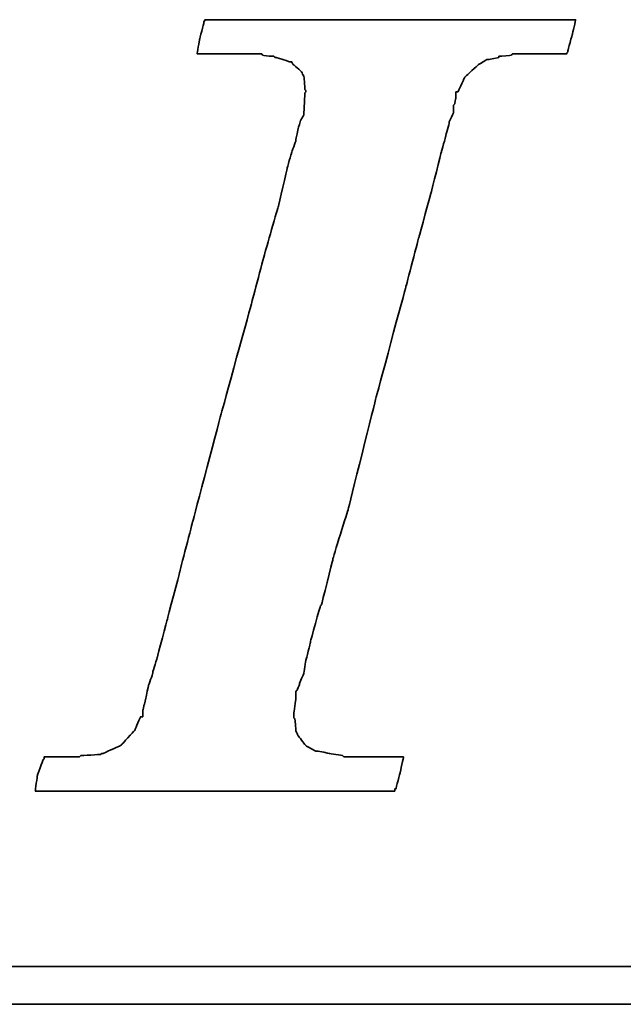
# Model space of a CAD drawing. Header units: millimetres. Extents: x 304 to 544, y 331 to 411.
# Tile 34 of 56: x 473.74 to 474.92, y 354.31 to 356.22. Entities that reach past the tile are written whole.
import ezdxf

# ---------------------------------------------------------------- set-up
doc = ezdxf.new("R2010")
doc.units = ezdxf.units.MM
doc.header["$LTSCALE"] = 0.1
doc.layers.add('DIM', color=4, linetype='CONTINUOUS')
doc.layers.add('layer 1', color=7, linetype='CONTINUOUS')

# ---------------------------------------------------------------- blocks, each defined once
blk = doc.blocks.new('TBI MOTION logo(完整正式版)')
at = {"layer": 'layer 1', "color": 22, "lineweight": 35}
for points, knots in [([(-40.59125, -7.94375), (-40.59125, -7.94375), (-40.97375, -7.94375), (-40.97375, -7.94375), (-40.97375, -7.94375), (-40.97375, -7.94375), (-41.38125, -7.94375), (-41.38125, -7.94375), (-41.38125, -7.94375), (-41.38125, -7.94375), (-41.54875, -7.94375), (-41.54875, -7.94375), (-41.54875, -7.94375), (-41.54875, -7.94375), (-41.59875, -7.94375), (-41.59875, -7.94375), (-41.59875, -7.94375), (-41.59875, -7.94375), (-41.88375, -7.94375), (-41.88375, -7.94375), (-41.88375, -7.94375), (-41.88375, -7.94375), (-41.90875, -7.91875), (-41.90875, -7.91875), (-41.90875, -7.91875), (-41.90875, -7.91875), (-42.19875, -7.87125), (-42.19875, -7.87125), (-42.19875, -7.87125), (-42.19875, -7.87125), (-42.43875, -7.82375), (-42.43875, -7.82375), (-42.43875, -7.82375), (-42.43875, -7.82375), (-42.45875, -7.82375), (-42.45875, -7.82375), (-42.45875, -7.82375), (-42.45875, -7.82375), (-42.48625, -7.82375), (-42.48625, -7.82375), (-42.48625, -7.82375), (-42.48625, -7.82375), (-42.67625, -7.72375), (-42.67625, -7.72375), (-42.67625, -7.72375), (-42.67625, -7.72375), (-42.70125, -7.70375), (-42.70125, -7.70375), (-42.70125, -7.70375), (-42.70125, -7.70375), (-42.72375, -7.67875), (-42.72375, -7.67875), (-42.72375, -7.67875), (-42.72375, -7.67875), (-42.86875, -7.48875), (-42.86875, -7.48875), (-42.86875, -7.48875), (-42.86875, -7.48875), (-42.89375, -7.43875), (-42.89375, -7.43875), (-42.89375, -7.43875), (-42.89375, -7.43875), (-42.91875, -7.38875), (-42.91875, -7.38875), (-42.91875, -7.38875), (-42.91875, -7.38875), (-42.93875, -7.12875), (-42.93875, -7.12875), (-42.93875, -7.12875), (-42.93875, -7.12875), (-42.96375, -7.10375), (-42.96375, -7.10375), (-42.96375, -7.10375), (-42.96375, -7.10375), (-42.96375, -7.05375), (-42.96375, -7.05375), (-42.96375, -7.05375), (-42.96375, -7.05375), (-42.96375, -7.00875), (-42.96375, -7.00875), (-42.96375, -7.00875), (-42.96375, -7.00875), (-42.91875, -6.69625), (-42.91875, -6.69625), (-42.91875, -6.69625), (-42.91875, -6.69625), (-42.91875, -6.62375), (-42.91875, -6.62375), (-42.91875, -6.62375), (-42.91875, -6.62375), (-42.91875, -6.59625), (-42.91875, -6.59625), (-42.91875, -6.59625), (-42.91875, -6.59625), (-42.91875, -6.57375), (-42.91875, -6.57375), (-42.91875, -6.57375), (-42.91875, -6.57375), (-42.91875, -6.52875), (-42.91875, -6.52875), (-42.91875, -6.52875), (-42.91875, -6.52875), (-42.89375, -6.50375), (-42.89375, -6.50375), (-42.89375, -6.50375), (-42.89375, -6.50375), (-42.84375, -6.38375), (-42.84375, -6.38375), (-42.84375, -6.38375), (-42.84375, -6.38375), (-42.84375, -6.35875), (-42.84375, -6.35875), (-42.84375, -6.35875), (-42.84375, -6.35875), (-42.74625, -6.14375), (-42.74625, -6.14375), (-42.74625, -6.14375), (-42.74625, -6.14375), (-42.70125, -5.85375), (-42.70125, -5.85375), (-42.70125, -5.85375), (-42.70125, -5.85375), (-42.60375, -5.47125), (-42.60375, -5.47125), (-42.60375, -5.47125), (-42.60375, -5.47125), (-42.60375, -5.44875), (-42.60375, -5.44875), (-42.60375, -5.44875), (-42.60375, -5.44875), (-42.38875, -4.67875), (-42.38875, -4.67875), (-42.38875, -4.67875), (-42.38875, -4.67875), (-42.36375, -4.65375), (-42.36375, -4.65375), (-42.36375, -4.65375), (-42.36375, -4.65375), (-42.12375, -3.69625), (-42.12375, -3.69625), (-42.12375, -3.69625), (-42.12375, -3.69625), (-42.12375, -3.67374), (-42.12375, -3.67374), (-42.12375, -3.67374), (-42.12375, -3.67374), (-41.78875, -2.59374), (-41.78875, -2.59374), (-41.78875, -2.59374), (-41.78875, -2.59374), (-41.18875, -0.19375), (-41.18875, -0.19375), (-41.18875, -0.19375), (-41.18875, -0.19375), (-40.54375, 2.20624), (-40.54375, 2.20624), (-40.54375, 2.20624), (-40.54375, 2.20624), (-40.25375, 3.30875), (-40.25375, 3.30875), (-40.25375, 3.30875), (-40.25375, 3.30875), (-39.98875, 4.27125), (-39.98875, 4.27125), (-39.98875, 4.27125), (-39.98875, 4.27125), (-39.77375, 5.13125), (-39.77375, 5.13125), (-39.77375, 5.13125), (-39.77375, 5.13125), (-39.67875, 5.47125), (-39.67875, 5.47125), (-39.67875, 5.47125), (-39.67875, 5.47125), (-39.60375, 5.75625), (-39.60375, 5.75625), (-39.60375, 5.75625), (-39.60375, 5.75625), (-39.60375, 5.78125), (-39.60375, 5.78125), (-39.60375, 5.78125), (-39.60375, 5.78125), (-39.50875, 5.97125), (-39.50875, 5.97125), (-39.50875, 5.97125), (-39.50875, 5.97125), (-39.50875, 6.13875), (-39.50875, 6.13875), (-39.50875, 6.13875), (-39.50875, 6.13875), (-39.48625, 6.16625), (-39.48625, 6.16625), (-39.48625, 6.16625), (-39.48625, 6.16625), (-39.46125, 6.28625), (-39.46125, 6.28625), (-39.46125, 6.28625), (-39.46125, 6.28625), (-39.46125, 6.42625), (-39.46125, 6.42625), (-39.46125, 6.42625), (-39.46125, 6.42625), (-39.41375, 6.42625), (-39.41375, 6.42625), (-39.41375, 6.42625), (-39.41375, 6.42625), (-39.29375, 6.69125), (-39.29375, 6.69125), (-39.29375, 6.69125), (-39.29375, 6.69125), (-39.26875, 6.74125), (-39.26875, 6.74125), (-39.26875, 6.74125), (-39.26875, 6.74125), (-39.24375, 6.76625), (-39.24375, 6.76625), (-39.24375, 6.76625), (-39.24375, 6.76625), (-38.98375, 7.00624), (-38.98375, 7.00624), (-38.98375, 7.00624), (-38.98375, 7.00624), (-38.95625, 7.02624), (-38.95625, 7.02624), (-38.95625, 7.02624), (-38.95625, 7.02624), (-38.78875, 7.12624), (-38.78875, 7.12624), (-38.78875, 7.12624), (-38.78875, 7.12624), (-38.76375, 7.12624), (-38.76375, 7.12624), (-38.76375, 7.12624), (-38.76375, 7.12624), (-38.74375, 7.12624), (-38.74375, 7.12624), (-38.74375, 7.12624), (-38.74375, 7.12624), (-38.52875, 7.17125), (-38.52875, 7.17125), (-38.52875, 7.17125), (-38.52875, 7.17125), (-38.52875, 7.19624), (-38.52875, 7.19624), (-38.52875, 7.19624), (-38.52875, 7.19624), (-38.50375, 7.19624), (-38.50375, 7.19624), (-38.50375, 7.19624), (-38.50375, 7.19624), (-38.26125, 7.21875), (-38.26125, 7.21875), (-38.26125, 7.21875), (-38.26125, 7.21875), (-38.23875, 7.24624), (-38.23875, 7.24624), (-38.23875, 7.24624), (-38.23875, 7.24624), (-38.21625, 7.24624), (-38.21625, 7.24624), (-38.21625, 7.24624), (-38.21625, 7.24624), (-38.18875, 7.24624), (-38.18875, 7.24624), (-38.18875, 7.24624), (-38.18875, 7.24624), (-37.90375, 7.24624), (-37.90375, 7.24624), (-37.90375, 7.24624), (-37.90375, 7.24624), (-37.85375, 7.24624), (-37.85375, 7.24624), (-37.85375, 7.24624), (-37.85375, 7.24624), (-37.75875, 7.24624), (-37.75875, 7.24624), (-37.75875, 7.24624), (-37.75875, 7.24624), (-37.42375, 7.24624), (-37.42375, 7.24624), (-37.42375, 7.24624), (-37.42375, 7.24624), (-37.08875, 7.24624), (-37.08875, 7.24624), (-37.08875, 7.24624), (-37.08875, 7.24624), (-37.06375, 7.24624), (-37.06375, 7.24624), (-37.06375, 7.24624), (-37.06375, 7.24624), (-37.06375, 7.26624), (-37.06375, 7.26624), (-37.06375, 7.26624), (-37.06375, 7.26624), (-37.03875, 7.29125), (-37.03875, 7.29125), (-37.03875, 7.29125), (-37.03875, 7.29125), (-37.03875, 7.31625), (-37.03875, 7.31625), (-37.03875, 7.31625), (-37.03875, 7.31625), (-36.94125, 7.67625), (-36.94125, 7.67625), (-36.94125, 7.67625), (-36.94125, 7.67625), (-36.86875, 7.98625), (-36.86875, 7.98625), (-36.86875, 7.98625), (-36.86875, 7.98625), (-36.98875, 7.98625), (-36.98875, 7.98625), (-36.98875, 7.98625), (-36.98875, 7.98625), (-37.42375, 7.98625), (-37.42375, 7.98625), (-37.42375, 7.98625), (-37.42375, 7.98625), (-37.94875, 7.98625), (-37.94875, 7.98625), (-37.94875, 7.98625), (-37.94875, 7.98625), (-38.57375, 7.98625), (-38.57375, 7.98625), (-38.57375, 7.98625), (-38.57375, 7.98625), (-39.29375, 7.98625), (-39.29375, 7.98625), (-39.29375, 7.98625), (-39.29375, 7.98625), (-40.82875, 7.98625), (-40.82875, 7.98625), (-40.82875, 7.98625), (-40.82875, 7.98625), (-42.36375, 7.98625), (-42.36375, 7.98625), (-42.36375, 7.98625), (-42.36375, 7.98625), (-43.08375, 7.98625), (-43.08375, 7.98625), (-43.08375, 7.98625), (-43.08375, 7.98625), (-43.70875, 7.98625), (-43.70875, 7.98625), (-43.70875, 7.98625), (-43.70875, 7.98625), (-44.23375, 7.98625), (-44.23375, 7.98625), (-44.23375, 7.98625), (-44.23375, 7.98625), (-44.66875, 7.98625), (-44.66875, 7.98625), (-44.66875, 7.98625), (-44.66875, 7.98625), (-44.88375, 7.98625), (-44.88375, 7.98625), (-44.88375, 7.98625), (-44.88375, 7.98625), (-44.90875, 7.94125), (-44.90875, 7.94125), (-44.90875, 7.94125), (-44.90875, 7.94125), (-44.90875, 7.91625), (-44.90875, 7.91625), (-44.90875, 7.91625), (-44.90875, 7.91625), (-45.00375, 7.55625), (-45.00375, 7.55625), (-45.00375, 7.55625), (-45.00375, 7.55625), (-45.05375, 7.24624), (-45.05375, 7.24624), (-45.05375, 7.24624), (-45.05375, 7.24624), (-44.61875, 7.24624), (-44.61875, 7.24624), (-44.61875, 7.24624), (-44.61875, 7.24624), (-44.11375, 7.24624), (-44.11375, 7.24624), (-44.11375, 7.24624), (-44.11375, 7.24624), (-43.99375, 7.24624), (-43.99375, 7.24624), (-43.99375, 7.24624), (-43.99375, 7.24624), (-43.94625, 7.24624), (-43.94625, 7.24624), (-43.94625, 7.24624), (-43.94625, 7.24624), (-43.92374, 7.24624), (-43.92374, 7.24624), (-43.92374, 7.24624), (-43.92374, 7.24624), (-43.65875, 7.24624), (-43.65875, 7.24624), (-43.65875, 7.24624), (-43.65875, 7.24624), (-43.63875, 7.21875), (-43.63875, 7.21875), (-43.63875, 7.21875), (-43.63875, 7.21875), (-43.46875, 7.19624), (-43.46875, 7.19624), (-43.46875, 7.19624), (-43.46875, 7.19624), (-43.39875, 7.19624), (-43.39875, 7.19624), (-43.39875, 7.19624), (-43.39875, 7.19624), (-43.37125, 7.17125), (-43.37125, 7.17125), (-43.37125, 7.17125), (-43.37125, 7.17125), (-43.34875, 7.17125), (-43.34875, 7.17125), (-43.34875, 7.17125), (-43.34875, 7.17125), (-43.20375, 7.12624), (-43.20375, 7.12624), (-43.20375, 7.12624), (-43.20375, 7.12624), (-43.05875, 7.07624), (-43.05875, 7.07624), (-43.05875, 7.07624), (-43.05875, 7.07624), (-43.01375, 7.07624), (-43.01375, 7.07624), (-43.01375, 7.07624), (-43.01375, 7.07624), (-42.98875, 7.02624), (-42.98875, 7.02624), (-42.98875, 7.02624), (-42.98875, 7.02624), (-42.79875, 6.86125), (-42.79875, 6.86125), (-42.79875, 6.86125), (-42.79875, 6.86125), (-42.77375, 6.81125), (-42.77375, 6.81125), (-42.77375, 6.81125), (-42.77375, 6.81125), (-42.74625, 6.76625), (-42.74625, 6.76625), (-42.74625, 6.76625), (-42.74625, 6.76625), (-42.72375, 6.47625), (-42.72375, 6.47625), (-42.72375, 6.47625), (-42.72375, 6.47625), (-42.70125, 6.45124), (-42.70125, 6.45124), (-42.70125, 6.45124), (-42.70125, 6.45124), (-42.70125, 6.42625), (-42.70125, 6.42625), (-42.70125, 6.42625), (-42.70125, 6.42625), (-42.72375, 6.40625), (-42.72375, 6.40625), (-42.72375, 6.40625), (-42.72375, 6.40625), (-42.74625, 5.97125), (-42.74625, 5.97125), (-42.74625, 5.97125), (-42.74625, 5.97125), (-42.74625, 5.94625), (-42.74625, 5.94625), (-42.74625, 5.94625), (-42.74625, 5.94625), (-42.74625, 5.92625), (-42.74625, 5.92625), (-42.74625, 5.92625), (-42.74625, 5.92625), (-42.77375, 5.87625), (-42.77375, 5.87625), (-42.77375, 5.87625), (-42.77375, 5.87625), (-42.81875, 5.80625), (-42.81875, 5.80625), (-42.81875, 5.80625), (-42.81875, 5.80625), (-42.86875, 5.63625), (-42.86875, 5.63625), (-42.86875, 5.63625), (-42.86875, 5.63625), (-42.91875, 5.39625), (-42.91875, 5.39625), (-42.91875, 5.39625), (-42.91875, 5.39625), (-42.91875, 5.37124), (-42.91875, 5.37124), (-42.91875, 5.37124), (-42.91875, 5.37124), (-43.01375, 5.10874), (-43.01375, 5.10874), (-43.01375, 5.10874), (-43.01375, 5.10874), (-43.10875, 4.77124), (-43.10875, 4.77124), (-43.10875, 4.77124), (-43.10875, 4.77124), (-43.29875, 3.95625), (-43.29875, 3.95625), (-43.29875, 3.95625), (-43.29875, 3.95625), (-43.58875, 2.95125), (-43.58875, 2.95125), (-43.58875, 2.95125), (-43.58875, 2.95125), (-43.87375, 1.87125), (-43.87375, 1.87125), (-43.87375, 1.87125), (-43.87375, 1.87125), (-44.52625, -0.50374), (-44.52625, -0.50374), (-44.52625, -0.50374), (-44.52625, -0.50374), (-45.14875, -2.85375), (-45.14875, -2.85375), (-45.14875, -2.85375), (-45.14875, -2.85375), (-45.43375, -3.95875), (-45.43375, -3.95875), (-45.43375, -3.95875), (-45.43375, -3.95875), (-45.69875, -4.96875), (-45.69875, -4.96875), (-45.69875, -4.96875), (-45.69875, -4.96875), (-45.91375, -5.78375), (-45.91375, -5.78375), (-45.91375, -5.78375), (-45.91375, -5.78375), (-46.01375, -6.11875), (-46.01375, -6.11875), (-46.01375, -6.11875), (-46.01375, -6.11875), (-46.01375, -6.14375), (-46.01375, -6.14375), (-46.01375, -6.14375), (-46.01375, -6.14375), (-46.10875, -6.40875), (-46.10875, -6.40875), (-46.10875, -6.40875), (-46.10875, -6.40875), (-46.15375, -6.64875), (-46.15375, -6.64875), (-46.15375, -6.64875), (-46.15375, -6.64875), (-46.20375, -6.83875), (-46.20375, -6.83875), (-46.20375, -6.83875), (-46.20375, -6.83875), (-46.22875, -6.93375), (-46.22875, -6.93375), (-46.22875, -6.93375), (-46.22875, -6.93375), (-46.22875, -7.07875), (-46.22875, -7.07875), (-46.22875, -7.07875), (-46.22875, -7.07875), (-46.27375, -7.07875), (-46.27375, -7.07875), (-46.27375, -7.07875), (-46.27375, -7.07875), (-46.39375, -7.34375), (-46.39375, -7.34375), (-46.39375, -7.34375), (-46.39375, -7.34375), (-46.39375, -7.36875), (-46.39375, -7.36875), (-46.39375, -7.36875), (-46.39375, -7.36875), (-46.42125, -7.38875), (-46.42125, -7.38875), (-46.42125, -7.38875), (-46.42125, -7.38875), (-46.68375, -7.67875), (-46.68375, -7.67875), (-46.68375, -7.67875), (-46.68375, -7.67875), (-46.70875, -7.70375), (-46.70875, -7.70375), (-46.70875, -7.70375), (-46.70875, -7.70375), (-46.75375, -7.72375), (-46.75375, -7.72375), (-46.75375, -7.72375), (-46.75375, -7.72375), (-47.08875, -7.87125), (-47.08875, -7.87125), (-47.08875, -7.87125), (-47.08875, -7.87125), (-47.11625, -7.87125), (-47.11625, -7.87125), (-47.11625, -7.87125), (-47.11625, -7.87125), (-47.13875, -7.89375), (-47.13875, -7.89375), (-47.13875, -7.89375), (-47.13875, -7.89375), (-47.56875, -7.91875), (-47.56875, -7.91875), (-47.56875, -7.91875), (-47.56875, -7.91875), (-47.59625, -7.94375), (-47.59625, -7.94375), (-47.59625, -7.94375), (-47.59625, -7.94375), (-47.64375, -7.94375), (-47.64375, -7.94375), (-47.64375, -7.94375), (-47.64375, -7.94375), (-47.73625, -7.94375), (-47.73625, -7.94375), (-47.73625, -7.94375), (-47.73625, -7.94375), (-48.07375, -7.94375), (-48.07375, -7.94375), (-48.07375, -7.94375), (-48.07375, -7.94375), (-48.36125, -7.94375), (-48.36125, -7.94375), (-48.36125, -7.94375), (-48.36125, -7.94375), (-48.36125, -7.96625), (-48.36125, -7.96625), (-48.36125, -7.96625), (-48.36125, -7.96625), (-48.36125, -7.99125), (-48.36125, -7.99125), (-48.36125, -7.99125), (-48.36125, -7.99125), (-48.38875, -8.01375), (-48.38875, -8.01375), (-48.38875, -8.01375), (-48.38875, -8.01375), (-48.50875, -8.34875), (-48.50875, -8.34875), (-48.50875, -8.34875), (-48.50875, -8.34875), (-48.55375, -8.68625), (-48.55375, -8.68625), (-48.55375, -8.68625), (-48.55375, -8.68625), (-48.45875, -8.68625), (-48.45875, -8.68625), (-48.45875, -8.68625), (-48.45875, -8.68625), (-48.07375, -8.68625), (-48.07375, -8.68625), (-48.07375, -8.68625), (-48.07375, -8.68625), (-47.52375, -8.68625), (-47.52375, -8.68625), (-47.52375, -8.68625), (-47.52375, -8.68625), (-46.92375, -8.68625), (-46.92375, -8.68625), (-46.92375, -8.68625), (-46.92375, -8.68625), (-46.25375, -8.68625), (-46.25375, -8.68625), (-46.25375, -8.68625), (-46.25375, -8.68625), (-46.20375, -8.68625), (-46.20375, -8.68625), (-46.20375, -8.68625), (-46.20375, -8.68625), (-44.71375, -8.68625), (-44.71375, -8.68625), (-44.71375, -8.68625), (-44.71375, -8.68625), (-43.22875, -8.68625), (-43.22875, -8.68625), (-43.22875, -8.68625), (-43.22875, -8.68625), (-42.55875, -8.68625), (-42.55875, -8.68625), (-42.55875, -8.68625), (-42.55875, -8.68625), (-42.50875, -8.68625), (-42.50875, -8.68625), (-42.50875, -8.68625), (-42.50875, -8.68625), (-41.93375, -8.68625), (-41.93375, -8.68625), (-41.93375, -8.68625), (-41.93375, -8.68625), (-41.38125, -8.68625), (-41.38125, -8.68625), (-41.38125, -8.68625), (-41.38125, -8.68625), (-40.97375, -8.68625), (-40.97375, -8.68625), (-40.97375, -8.68625), (-40.97375, -8.68625), (-40.78125, -8.68625), (-40.78125, -8.68625), (-40.78125, -8.68625), (-40.78125, -8.68625), (-40.78125, -8.63875), (-40.78125, -8.63875), (-40.78125, -8.63875), (-40.78125, -8.63875), (-40.75875, -8.63875), (-40.75875, -8.63875), (-40.75875, -8.63875), (-40.75875, -8.63875), (-40.66375, -8.27875), (-40.66375, -8.27875), (-40.66375, -8.27875), (-40.66375, -8.27875), (-40.59125, -7.94375), (-40.59125, -7.94375)], [0, 0, 0, 0, 0.00558659, 0.00558659, 0.00558659, 0.0055866, 0.01117318, 0.01117318, 0.01117318, 0.01117319, 0.01675978, 0.01675978, 0.01675978, 0.01675979, 0.02234637, 0.02234637, 0.02234637, 0.02234638, 0.02793296, 0.02793296, 0.02793296, 0.02793297, 0.03351955, 0.03351955, 0.03351955, 0.03351956, 0.03910615, 0.03910615, 0.03910615, 0.03910616, 0.04469274, 0.04469274, 0.04469274, 0.04469275, 0.05027933, 0.05027933, 0.05027933, 0.05027934, 0.05586592, 0.05586592, 0.05586592, 0.05586593, 0.06145251, 0.06145251, 0.06145251, 0.06145252, 0.06703911, 0.06703911, 0.06703911, 0.06703912, 0.0726257, 0.0726257, 0.0726257, 0.07262571, 0.07821229, 0.07821229, 0.07821229, 0.0782123, 0.08379888, 0.08379888, 0.08379888, 0.08379889, 0.08938547, 0.08938547, 0.08938547, 0.08938548, 0.09497207, 0.09497207, 0.09497207, 0.09497208, 0.10055866, 0.10055866, 0.10055866, 0.10055867, 0.10614525, 0.10614525, 0.10614525, 0.10614526, 0.11173184, 0.11173184, 0.11173184, 0.11173185, 0.11731844, 0.11731844, 0.11731844, 0.11731845, 0.12290503, 0.12290503, 0.12290503, 0.12290504, 0.12849162, 0.12849162, 0.12849162, 0.12849163, 0.13407821, 0.13407821, 0.13407821, 0.13407822, 0.1396648, 0.1396648, 0.1396648, 0.13966481, 0.1452514, 0.1452514, 0.1452514, 0.14525141, 0.15083799, 0.15083799, 0.15083799, 0.150838, 0.15642458, 0.15642458, 0.15642458, 0.15642459, 0.16201117, 0.16201117, 0.16201117, 0.16201118, 0.16759777, 0.16759777, 0.16759777, 0.16759778, 0.17318436, 0.17318436, 0.17318436, 0.17318437, 0.17877095, 0.17877095, 0.17877095, 0.17877096, 0.18435754, 0.18435754, 0.18435754, 0.18435755, 0.18994413, 0.18994413, 0.18994413, 0.18994414, 0.19553073, 0.19553073, 0.19553073, 0.19553074, 0.20111732, 0.20111732, 0.20111732, 0.20111733, 0.20670391, 0.20670391, 0.20670391, 0.20670392, 0.2122905, 0.2122905, 0.2122905, 0.21229051, 0.21787709, 0.21787709, 0.21787709, 0.2178771, 0.22346369, 0.22346369, 0.22346369, 0.2234637, 0.22905028, 0.22905028, 0.22905028, 0.22905029, 0.23463687, 0.23463687, 0.23463687, 0.23463688, 0.24022346, 0.24022346, 0.24022346, 0.24022347, 0.24581006, 0.24581006, 0.24581006, 0.24581007, 0.25139665, 0.25139665, 0.25139665, 0.25139666, 0.25698324, 0.25698324, 0.25698324, 0.25698325, 0.26256983, 0.26256983, 0.26256983, 0.26256984, 0.26815642, 0.26815642, 0.26815642, 0.26815643, 0.27374302, 0.27374302, 0.27374302, 0.27374303, 0.27932961, 0.27932961, 0.27932961, 0.27932962, 0.2849162, 0.2849162, 0.2849162, 0.28491621, 0.29050279, 0.29050279, 0.29050279, 0.2905028, 0.29608939, 0.29608939, 0.29608939, 0.2960894, 0.30167598, 0.30167598, 0.30167598, 0.30167599, 0.30726257, 0.30726257, 0.30726257, 0.30726258, 0.31284916, 0.31284916, 0.31284916, 0.31284917, 0.31843575, 0.31843575, 0.31843575, 0.31843576, 0.32402235, 0.32402235, 0.32402235, 0.32402236, 0.32960894, 0.32960894, 0.32960894, 0.32960895, 0.33519553, 0.33519553, 0.33519553, 0.33519554, 0.34078212, 0.34078212, 0.34078212, 0.34078213, 0.34636872, 0.34636872, 0.34636872, 0.34636873, 0.35195531, 0.35195531, 0.35195531, 0.35195532, 0.3575419, 0.3575419, 0.3575419, 0.35754191, 0.36312849, 0.36312849, 0.36312849, 0.3631285, 0.36871508, 0.36871508, 0.36871508, 0.36871509, 0.37430168, 0.37430168, 0.37430168, 0.37430169, 0.37988827, 0.37988827, 0.37988827, 0.37988828, 0.38547486, 0.38547486, 0.38547486, 0.38547487, 0.39106145, 0.39106145, 0.39106145, 0.39106146, 0.39664804, 0.39664804, 0.39664804, 0.39664805, 0.40223464, 0.40223464, 0.40223464, 0.40223465, 0.40782123, 0.40782123, 0.40782123, 0.40782124, 0.41340782, 0.41340782, 0.41340782, 0.41340783, 0.41899441, 0.41899441, 0.41899441, 0.41899442, 0.42458101, 0.42458101, 0.42458101, 0.42458102, 0.4301676, 0.4301676, 0.4301676, 0.43016761, 0.43575419, 0.43575419, 0.43575419, 0.4357542, 0.44134078, 0.44134078, 0.44134078, 0.44134079, 0.44692737, 0.44692737, 0.44692737, 0.44692738, 0.45251397, 0.45251397, 0.45251397, 0.45251398, 0.45810056, 0.45810056, 0.45810056, 0.45810057, 0.46368715, 0.46368715, 0.46368715, 0.46368716, 0.46927374, 0.46927374, 0.46927374, 0.46927375, 0.47486034, 0.47486034, 0.47486034, 0.47486035, 0.48044693, 0.48044693, 0.48044693, 0.48044694, 0.48603352, 0.48603352, 0.48603352, 0.48603353, 0.49162011, 0.49162011, 0.49162011, 0.49162012, 0.4972067, 0.4972067, 0.4972067, 0.49720671, 0.5027933, 0.5027933, 0.5027933, 0.50279331, 0.50837989, 0.50837989, 0.50837989, 0.5083799, 0.51396648, 0.51396648, 0.51396648, 0.51396649, 0.51955307, 0.51955307, 0.51955307, 0.51955308, 0.52513966, 0.52513966, 0.52513966, 0.52513967, 0.53072626, 0.53072626, 0.53072626, 0.53072627, 0.53631285, 0.53631285, 0.53631285, 0.53631286, 0.54189944, 0.54189944, 0.54189944, 0.54189945, 0.54748603, 0.54748603, 0.54748603, 0.54748604, 0.55307263, 0.55307263, 0.55307263, 0.55307264, 0.55865922, 0.55865922, 0.55865922, 0.55865923, 0.56424581, 0.56424581, 0.56424581, 0.56424582, 0.5698324, 0.5698324, 0.5698324, 0.56983241, 0.57541899, 0.57541899, 0.57541899, 0.575419, 0.58100559, 0.58100559, 0.58100559, 0.5810056, 0.58659218, 0.58659218, 0.58659218, 0.58659219, 0.59217877, 0.59217877, 0.59217877, 0.59217878, 0.59776536, 0.59776536, 0.59776536, 0.59776537, 0.60335196, 0.60335196, 0.60335196, 0.60335197, 0.60893855, 0.60893855, 0.60893855, 0.60893856, 0.61452514, 0.61452514, 0.61452514, 0.61452515, 0.62011173, 0.62011173, 0.62011173, 0.62011174, 0.62569832, 0.62569832, 0.62569832, 0.62569833, 0.63128492, 0.63128492, 0.63128492, 0.63128493, 0.63687151, 0.63687151, 0.63687151, 0.63687152, 0.6424581, 0.6424581, 0.6424581, 0.64245811, 0.64804469, 0.64804469, 0.64804469, 0.6480447, 0.65363128, 0.65363128, 0.65363128, 0.65363129, 0.65921788, 0.65921788, 0.65921788, 0.65921789, 0.66480447, 0.66480447, 0.66480447, 0.66480448, 0.67039106, 0.67039106, 0.67039106, 0.67039107, 0.67597765, 0.67597765, 0.67597765, 0.67597766, 0.68156425, 0.68156425, 0.68156425, 0.68156426, 0.68715084, 0.68715084, 0.68715084, 0.68715085, 0.69273743, 0.69273743, 0.69273743, 0.69273744, 0.69832402, 0.69832402, 0.69832402, 0.69832403, 0.70391061, 0.70391061, 0.70391061, 0.70391062, 0.70949721, 0.70949721, 0.70949721, 0.70949722, 0.7150838, 0.7150838, 0.7150838, 0.71508381, 0.72067039, 0.72067039, 0.72067039, 0.7206704, 0.72625698, 0.72625698, 0.72625698, 0.72625699, 0.73184358, 0.73184358, 0.73184358, 0.73184359, 0.73743017, 0.73743017, 0.73743017, 0.73743018, 0.74301676, 0.74301676, 0.74301676, 0.74301677, 0.74860335, 0.74860335, 0.74860335, 0.74860336, 0.75418994, 0.75418994, 0.75418994, 0.75418995, 0.75977654, 0.75977654, 0.75977654, 0.75977655, 0.76536313, 0.76536313, 0.76536313, 0.76536314, 0.77094972, 0.77094972, 0.77094972, 0.77094973, 0.77653631, 0.77653631, 0.77653631, 0.77653632, 0.78212291, 0.78212291, 0.78212291, 0.78212292, 0.7877095, 0.7877095, 0.7877095, 0.78770951, 0.79329609, 0.79329609, 0.79329609, 0.7932961, 0.79888268, 0.79888268, 0.79888268, 0.79888269, 0.80446927, 0.80446927, 0.80446927, 0.80446928, 0.81005587, 0.81005587, 0.81005587, 0.81005588, 0.81564246, 0.81564246, 0.81564246, 0.81564247, 0.82122905, 0.82122905, 0.82122905, 0.82122906, 0.82681564, 0.82681564, 0.82681564, 0.82681565, 0.83240223, 0.83240223, 0.83240223, 0.83240224, 0.83798883, 0.83798883, 0.83798883, 0.83798884, 0.84357542, 0.84357542, 0.84357542, 0.84357543, 0.84916201, 0.84916201, 0.84916201, 0.84916202, 0.8547486, 0.8547486, 0.8547486, 0.85474861, 0.8603352, 0.8603352, 0.8603352, 0.86033521, 0.86592179, 0.86592179, 0.86592179, 0.8659218, 0.87150838, 0.87150838, 0.87150838, 0.87150839, 0.87709497, 0.87709497, 0.87709497, 0.87709498, 0.88268156, 0.88268156, 0.88268156, 0.88268157, 0.88826816, 0.88826816, 0.88826816, 0.88826817, 0.89385475, 0.89385475, 0.89385475, 0.89385476, 0.89944134, 0.89944134, 0.89944134, 0.89944135, 0.90502793, 0.90502793, 0.90502793, 0.90502794, 0.91061453, 0.91061453, 0.91061453, 0.91061454, 0.91620112, 0.91620112, 0.91620112, 0.91620113, 0.92178771, 0.92178771, 0.92178771, 0.92178772, 0.9273743, 0.9273743, 0.9273743, 0.92737431, 0.93296089, 0.93296089, 0.93296089, 0.9329609, 0.93854749, 0.93854749, 0.93854749, 0.9385475, 0.94413408, 0.94413408, 0.94413408, 0.94413409, 0.94972067, 0.94972067, 0.94972067, 0.94972068, 0.95530726, 0.95530726, 0.95530726, 0.95530727, 0.96089385, 0.96089385, 0.96089385, 0.96089386, 0.96648045, 0.96648045, 0.96648045, 0.96648046, 0.97206704, 0.97206704, 0.97206704, 0.97206705, 0.97765363, 0.97765363, 0.97765363, 0.97765364, 0.98324022, 0.98324022, 0.98324022, 0.98324023, 0.98882682, 0.98882682, 0.98882682, 0.98882683, 0.99441341, 0.99441341, 0.99441341, 0.99441342, 1, 1, 1, 1]), ([(75.90875, -9.47875), (75.90875, -9.47875), (75.90875, -12.28625), (75.90875, -12.28625), (75.90875, -12.28625), (75.90875, -12.28625), (75.90875, -12.47875), (75.90875, -12.47875), (75.90875, -12.47875), (75.90875, -12.47875), (75.71625, -12.47875), (75.71625, -12.47875), (75.71625, -12.47875), (75.71625, -12.47875), (-88.32875, -12.47875), (-88.32875, -12.47875), (-88.32875, -12.47875), (-88.32875, -12.47875), (-88.32875, -13.29375), (-88.32875, -13.29375), (-88.32875, -13.29375), (-88.32875, -13.29375), (82.89125, -13.29375), (82.89125, -13.29375), (82.89125, -13.29375), (82.89125, -13.29375), (75.90875, -9.47875), (75.90875, -9.47875)], [0, 0, 0, 0, 0.14285714, 0.14285714, 0.14285714, 0.14285715, 0.28571429, 0.28571429, 0.28571429, 0.2857143, 0.42857143, 0.42857143, 0.42857143, 0.42857144, 0.57142857, 0.57142857, 0.57142857, 0.57142858, 0.71428571, 0.71428571, 0.71428571, 0.71428572, 0.85714286, 0.85714286, 0.85714286, 0.85714287, 1, 1, 1, 1])]:
    blk.add_open_spline(points, degree=3, knots=knots, dxfattribs=at)

msp = doc.modelspace()

# ---------------------------------------------------------------- block references
at = {"layer": 'DIM', "color": 7, "xscale": 0.090033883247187, "yscale": 0.090033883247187, "zscale": 0.090033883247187}
msp.add_blockref('TBI MOTION logo(完整正式版)', (478.1435, 355.5049), dxfattribs=at)

doc.saveas('drawing.dxf')
